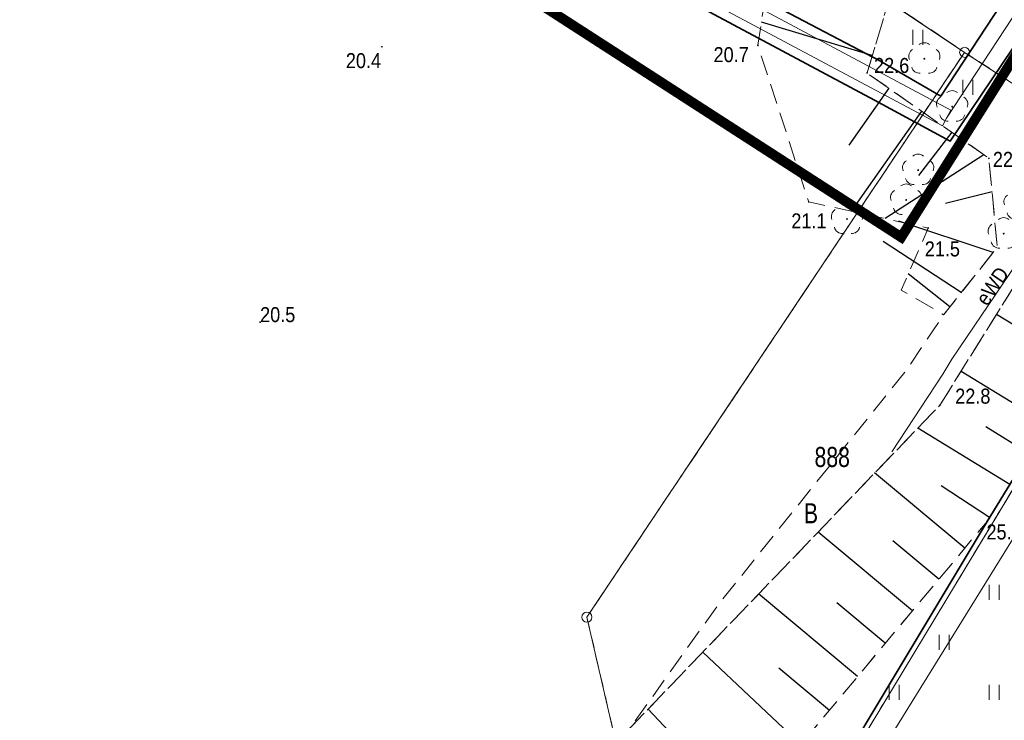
# Model space of a CAD drawing. Header units: metres. Extents: x 6530877 to 6534102, y 6042175 to 6045327.
# Tile 53 of 76: x 6533037 to 6533086, y 6044010 to 6044044. Entities that reach past the tile are written whole.
import ezdxf
from ezdxf.enums import TextEntityAlignment as Align

# ---------------------------------------------------------------- set-up
doc = ezdxf.new("R2010")
doc.units = ezdxf.units.M
doc.header["$MEASUREMENT"] = 0
for name, pattern in [('1.0_0.5', [1.5, 1, -0.5]), ('219-500', [0]), ('egug-500', [1, 0.5, -0.5])]:
    doc.linetypes.add(name, pattern=pattern)
doc.layers.get('0').update_dxf_attribs({"color": 2, "linetype": 'CONTINUOUS', "lineweight": 5})
for name, color, linetype in [('000 Inne (niezydentyfikowane)', 7, 'CONTINUOUS'), ('202-punkt graniczny', 7, 'CONTINUOUS'), ('210-oznaczenie konturu użytku gruntowego', 7, 'CONTINUOUS'), ('211-numer działki ewidencyjnej', 7, 'CONTINUOUS'), ('218-kontur użytku gruntowego', 7, 'CONTINUOUS'), ('219-działka ewidencyjna', 7, 'CONTINUOUS'), ('drzewo liściaste', 7, 'CONTINUOUS'), ('obudowa ochronna przewodu', 7, 'CONTINUOUS'), ('ogrodzenie trwałe', 7, 'CONTINUOUS'), ('pikieta naturalna', 7, 'CONTINUOUS'), ('pikieta naturalna-Atr2', 7, 'CONTINUOUS'), ('przewód ciepłowniczy', 7, 'CONTINUOUS'), ('przewód elektroenergetyczny podziemny', 7, 'CONTINUOUS'), ('przewód elektroenergetyczny podziemny-Atr1', 7, 'CONTINUOUS'), ('skarpa nieumocniona', 7, 'CONTINUOUS'), ('trawnik', 7, 'CONTINUOUS'), ('Zakres', 7, 'CONTINUOUS')]:
    doc.layers.add(name, color=color, linetype=linetype)
doc.styles.get("Standard").update_dxf_attribs({"font": 'Working1250', "width": 0.75})
doc.linetypes.add('902-500', pattern='A,3.75,0,[1,ksztalty.shx,S=0.5,R=0,X=0,Y=0],3.75', length=7.5)

# ---------------------------------------------------------------- blocks, each defined once
blk = doc.blocks.new('202')
at = {"color": 0, "linetype": 'Continuous', "lineweight": 0}
blk.add_circle((0, 0), 0.25, dxfattribs=at)
blk = doc.blocks.new('OP021')
at = {"linetype": 'Continuous', "lineweight": 13}
h = blk.add_hatch(color=0, dxfattribs=at)
edge = h.paths.add_edge_path()
edge.add_arc((0, 0), 0.05, 0, 360)
at = {"color": 0, "linetype": 'Continuous', "lineweight": 13}
for centre, start, end in [((0, 0.4), 49.272, 130.728), ((-0.38, 0.124), 121.308, 202.548), ((0.38, 0.124), 337.452, 58.692), ((-0.235, -0.324), 193.221, 274.871), ((0.235, -0.324), 265.129, 346.779)]:
    blk.add_arc(centre, 0.4, start, end, dxfattribs=at)
blk = doc.blocks.new('TU04')
at = {"color": 0, "linetype": 'Continuous', "lineweight": 13}
for p, q in [((0, 0), (0, 0.75)), ((0.5, 0), (0.5, 0.75))]:
    blk.add_line(p, q, dxfattribs=at)
blk = doc.blocks.new('PW01')
at = {"linetype": 'Continuous', "lineweight": 13}
h = blk.add_hatch(color=0, dxfattribs=at)
edge = h.paths.add_edge_path()
edge.add_arc((0, 0), 0.045, 0, 360)

msp = doc.modelspace()

# ---------------------------------------------------------------- linework, layer by layer
at = {"layer": '000 Inne (niezydentyfikowane)', "color": 7, "linetype": 'Continuous', "lineweight": 25, "flags": 128}
for points in [[(6533079.2, 6044042.71), (6533073.67, 6044044.37)], [(6533080.02, 6044041.08), (6533078.03, 6044038.24)], [(6533081.65, 6044039.94), (6533078.15, 6044034.94)], [(6533083.17, 6044038.88), (6533081.51, 6044036.72)], [(6533084.77, 6044037.75), (6533079.84, 6044034.57)], [(6533085.18, 6044035.91), (6533082.85, 6044035.33)], [(6533085.23, 6044032.88), (6533080.53, 6044034.44)], [(6533083.64, 6044030.88), (6533079.74, 6044033.43)], [(6533083.07, 6044030.16), (6533080.99, 6044031.81)], [(6533089.67, 6044027.18), (6533085.4, 6044029.79)], [(6533087.91, 6044024.32), (6533083.63, 6044026.94)], [(6533086.06, 6044021.29), (6533081.47, 6044024.1)], [(6533087.01, 6044022.85), (6533084.87, 6044024.17)], [(6533083.82, 6044018.12), (6533079.32, 6044021.87)], [(6533085.05, 6044019.65), (6533082.64, 6044021.23)], [(6533081.21, 6044014.99), (6533076.5, 6044018.92)], [(6533082.53, 6044016.57), (6533080.23, 6044018.49)], [(6533078.47, 6044011.71), (6533073.53, 6044015.83)], [(6533079.85, 6044013.37), (6533077.44, 6044015.38)], [(6533075.63, 6044008.31), (6533070.75, 6044012.93)], [(6533077.06, 6044010.02), (6533074.53, 6044012.13)], [(6533072.47, 6044005.34), (6533068.01, 6044010.08)]]:
    msp.add_lwpolyline(points, dxfattribs=at)
at = {"layer": '218-kontur użytku gruntowego', "color": 3, "linetype": 'egug-500', "lineweight": 18, "flags": 128}
for points in [[(6533083.81, 6044042.87), (6533068.82, 6044052.9)], [(6533068.82, 6044052.9), (6533083.81, 6044042.87)], [(6533064.96, 6044014.67), (6533083.81, 6044042.87)], [(6533083.81, 6044042.87), (6533064.96, 6044014.67)], [(6533095.01, 6044035.63), (6533083.81, 6044042.87)], [(6533083.81, 6044042.87), (6533095.01, 6044035.63)], [(6533075.47, 6044003.24), (6533095.01, 6044035.63)], [(6533095.01, 6044035.63), (6533075.47, 6044003.24)], [(6533068.02, 6044001.44), (6533064.96, 6044014.67)], [(6533064.96, 6044014.67), (6533068.02, 6044001.44)]]:
    msp.add_lwpolyline(points, dxfattribs=at)
at = {"layer": '219-działka ewidencyjna', "color": 3, "linetype": '219-500', "lineweight": 18, "flags": 128}
for points in [[(6533068.82, 6044052.9), (6533083.81, 6044042.87)], [(6533064.96, 6044014.67), (6533083.81, 6044042.87)], [(6533083.81, 6044042.87), (6533095.01, 6044035.63)], [(6533075.47, 6044003.24), (6533095.01, 6044035.63)], [(6533064.96, 6044014.67), (6533068.02, 6044001.44)]]:
    msp.add_lwpolyline(points, dxfattribs=at)
at = {"layer": 'obudowa ochronna przewodu', "color": 7, "linetype": 'Continuous', "lineweight": 35, "flags": 128}
msp.add_lwpolyline([(6533086.41, 6044046.47), (6533082.63, 6044040.69), (6533079.57, 6044042.45), (6533066.5, 6044049.32), (6533058.16, 6044054.65), (6533057.02, 6044055.29), (6533056.24, 6044053.72), (6533065.51, 6044047.82), (6533068.89, 6044046.08), (6533079.32, 6044040.49), (6533083.08, 6044038.43), (6533088.79, 6044046.92), (6533098.83, 6044057.37), (6533110.01, 6044048.64), (6533103.74, 6044038.18), (6533105.25, 6044037.2), (6533112.45, 6044048.8), (6533098.38, 6044059.81), (6533089.72, 6044050.29)], close=True, dxfattribs=at)
at = {"layer": 'ogrodzenie trwałe', "color": 7, "linetype": '902-500', "lineweight": 35, "flags": 128}
msp.add_lwpolyline([(6533097.23, 6044039.53), (6533084.93, 6044019.45), (6533072.64, 6043998.94)], dxfattribs=at)
at = {"layer": 'przewód ciepłowniczy', "color": 0, "lineweight": 18}
for p, q in [((6533083.1224, 6044039.9869), (6533066.2132, 6044049.031)), ((6533082.6976, 6044039.1931), (6533065.7668, 6044048.2489)), ((6533082.6976, 6044039.1931), (6533082.91, 6044039.59)), ((6533083.1224, 6044039.9869), (6533082.91, 6044039.59))]:
    msp.add_line(p, q, dxfattribs=at)
at = {"layer": 'przewód ciepłowniczy', "color": 212, "linetype": 'Continuous', "lineweight": 18, "flags": 128}
for points in [[(6533098.61, 6044058.56), (6533087.64, 6044046.82), (6533082.91, 6044039.59)], [(6533060.6, 6043964.58), (6533060.27, 6043966.13), (6533064.79, 6043967.05), (6533062.32, 6043977.78), (6533061.45, 6043982.99), (6533060.8, 6043986.03), (6533058.52, 6043998), (6533075.23, 6044000.85), (6533095.87, 6044034.16), (6533105.3, 6044035.13)]]:
    msp.add_lwpolyline(points, dxfattribs=at)
at = {"layer": 'przewód elektroenergetyczny podziemny', "color": 1, "linetype": 'Continuous', "lineweight": 18, "flags": 128}
msp.add_lwpolyline([(6533086.45, 6044032.39), (6533083.17, 6044027.55), (6533082.72, 6044026.8), (6533080.17, 6044022.92)], dxfattribs=at)
at = {"layer": 'skarpa nieumocniona', "color": 7, "linetype": '1.0_0.5', "lineweight": 18, "flags": 128}
for points in [[(6533078.94, 6044041.84), (6533081.02, 6044048.77), (6533085.32, 6044053.07), (6533089.43, 6044054.64), (6533088.23, 6044056.53), (6533087.15, 6044057.65), (6533087.16, 6044057.22), (6533080.78, 6044056.46), (6533076.89, 6044054.03), (6533075.85, 6044052.6), (6533074.92, 6044050.56), (6533074.24, 6044048.09), (6533073.49, 6044043.23), (6533076.03, 6044035.4), (6533081.99, 6044034.1), (6533080.64, 6044031), (6533082.76, 6044029.77), (6533085.44, 6044033.14), (6533085.02, 6044037.58)], [(6533078.94, 6044041.84), (6533081.02, 6044048.77), (6533085.32, 6044053.07), (6533089.43, 6044054.64), (6533088.23, 6044056.53), (6533087.15, 6044057.65), (6533087.16, 6044057.22), (6533080.78, 6044056.46), (6533076.89, 6044054.03), (6533075.85, 6044052.6), (6533074.92, 6044050.56), (6533074.24, 6044048.09), (6533073.49, 6044043.23), (6533076.03, 6044035.4), (6533081.99, 6044034.1), (6533080.64, 6044031), (6533082.76, 6044029.77), (6533085.44, 6044033.14), (6533085.02, 6044037.58)], [(6533067.12, 6044009.15), (6533065.51, 6044008.58), (6533068.44, 6044001.55), (6533075.64, 6044008.32), (6533084.93, 6044019.45), (6533097.23, 6044039.53), (6533099.64, 6044037.79), (6533099.57, 6044038.56), (6533098.65, 6044043.71), (6533098.5, 6044044.3), (6533095.17, 6044043.13), (6533092.04, 6044040.45), (6533082.58, 6044025.26)], [(6533067.12, 6044009.15), (6533065.51, 6044008.58), (6533068.44, 6044001.55), (6533075.64, 6044008.32), (6533084.93, 6044019.45), (6533097.23, 6044039.53), (6533099.64, 6044037.79), (6533099.57, 6044038.56), (6533098.65, 6044043.71), (6533098.5, 6044044.3), (6533095.17, 6044043.13), (6533092.04, 6044040.45), (6533082.58, 6044025.26)]]:
    msp.add_lwpolyline(points, close=True, dxfattribs=at)
at = {"layer": 'trawnik', "color": 7, "linetype": '1.0_0.5', "lineweight": 18, "flags": 128}
for points in [[(6533067.12, 6044009.15), (6533082.58, 6044025.26), (6533092.04, 6044040.45), (6533095.17, 6044043.13), (6533098.5, 6044044.3), (6533089.43, 6044054.64), (6533085.32, 6044053.07), (6533081.02, 6044048.77), (6533078.94, 6044041.84), (6533085.02, 6044037.58), (6533085.44, 6044033.14), (6533082.76, 6044029.77), (6533080.86, 6044026.95), (6533071.57, 6044015.37)], [(6533090.62, 6044016.91), (6533091.12, 6044017.69), (6533088.62, 6044019.32), (6533098.72, 6044034.84), (6533098, 6044035.34), (6533099.64, 6044037.79), (6533097.23, 6044039.53), (6533084.93, 6044019.45), (6533075.64, 6044008.32), (6533068.44, 6044001.55), (6533072.64, 6043998.94), (6533088.2, 6044002.82), (6533102.68, 6044005.84), (6533101.68, 6044009.87)]]:
    msp.add_lwpolyline(points, close=True, dxfattribs=at)
at = {"layer": 'Zakres', "linetype": '1.0_0.5', "lineweight": 70, "const_width": 0.5}
msp.add_lwpolyline([(6532894.4047, 6044010.7263), (6532901.9047, 6044070.7963), (6532921.4247, 6044144.6363), (6532942.6547, 6044191.9663), (6533112.6947, 6044084.6963), (6533080.6444, 6044033.6409), (6533043.3034, 6044057.7488), (6532987.3747, 6043969.1763), (6532966.8747, 6043966.4363), (6532894.4047, 6044010.7263)], dxfattribs=at)

# ---------------------------------------------------------------- block references
at = {"layer": '202-punkt graniczny', "color": 3, "linetype": 'Continuous', "lineweight": 18}
for p in [(6533083.81, 6044042.87), (6533064.96, 6044014.67)]:
    msp.add_blockref('202', p, dxfattribs=at)
at = {"layer": 'drzewo liściaste', "color": 94, "linetype": 'Continuous', "lineweight": 18}
for p in [(6533081.8, 6044042.55), (6533083.19, 6044040.16), (6533081.49, 6044036.99), (6533080.89, 6044035.5), (6533086.55, 6044035.28), (6533077.94, 6044034.55), (6533085.76, 6044033.82)]:
    msp.add_blockref('OP021', p, dxfattribs=at)
at = {"layer": 'pikieta naturalna', "color": 7, "linetype": 'Continuous', "lineweight": 13}
for p in [(6533054.73, 6044043.15), (6533073.49, 6044043.23), (6533078.94, 6044041.84), (6533085.02, 6044037.58), (6533076.03, 6044035.4), (6533081.99, 6044034.1), (6533048.65, 6044029.4), (6533082.58, 6044025.26), (6533084.93, 6044019.45)]:
    msp.add_blockref('PW01', p, dxfattribs=at)
at = {"layer": 'trawnik', "color": 7, "linetype": 'Continuous', "lineweight": 18}
for p in [(6533081.219, 6044043.249), (6533083.719, 6044040.749), (6533085.039, 6044015.539), (6533082.539, 6044013.039), (6533080.039, 6044010.539), (6533085.039, 6044010.539)]:
    msp.add_blockref('TU04', p, dxfattribs=at)

# ---------------------------------------------------------------- texts
at = {"layer": '210-oznaczenie konturu użytku gruntowego', "color": 3, "linetype": 'Continuous', "lineweight": 18, "width": 0.79}
msp.add_text('B', height=1, dxfattribs=at).set_placement((6533075.79, 6044019.36))
at = {"layer": '211-numer działki ewidencyjnej', "color": 3, "linetype": 'Continuous', "lineweight": 18, "width": 0.79}
msp.add_text('888', height=1, dxfattribs=at).set_placement((6533076.32, 6044023.17), align=Align.TOP_LEFT)
at = {"layer": 'pikieta naturalna-Atr2', "color": 7, "width": 0.9}
for s, p in [('20.7', (6533071.28, 6044043.13)), ('20.4', (6533052.93, 6044042.83)), ('22.6', (6533085.22, 6044037.9)), ('21.1', (6533075.16, 6044034.83)), ('21.5', (6533081.82, 6044033.43)), ('22.8', (6533083.34, 6044026.08)), ('25.1', (6533084.9, 6044019.3))]:
    msp.add_text(s, height=0.75, dxfattribs=at).set_placement(p, align=Align.TOP_LEFT)
for s, p in [('22.6', (6533079.29, 6044041.84)), ('20.5', (6533048.65, 6044029.4))]:
    msp.add_text(s, height=0.75, dxfattribs=at).set_placement(p)
at = {"layer": 'przewód elektroenergetyczny podziemny-Atr1', "color": 1, "width": 0.9}
msp.add_text('eWD', height=0.75, rotation=55.875, dxfattribs=at).set_placement((6533084.94, 6044030.16))

doc.saveas('drawing.dxf')
